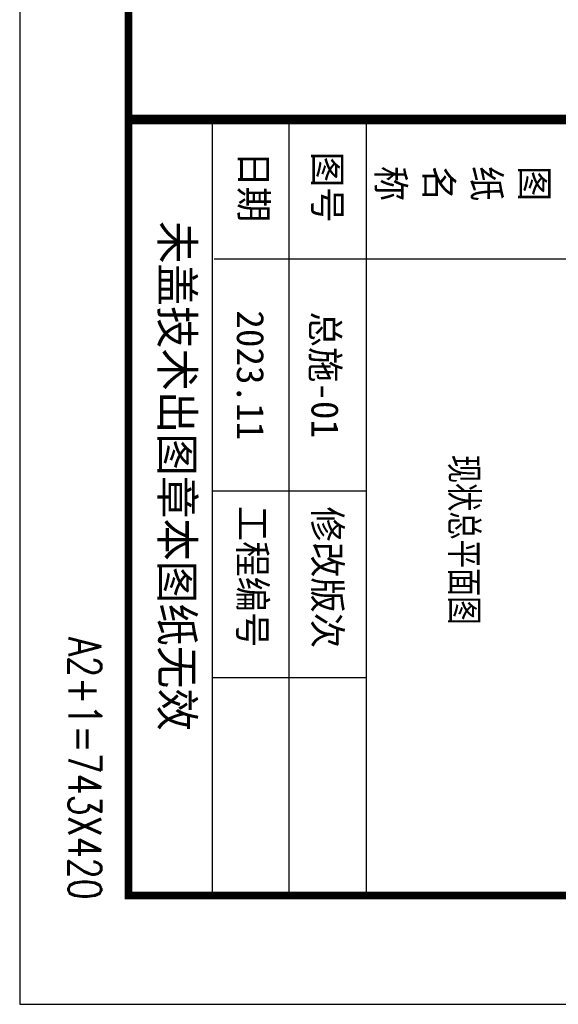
# Model space of a CAD drawing. Extents: x -424536 to -66822, y 139826 to 492209.
# Tile 1 of 69: x -268698 to -257816, y 139826 to 159708. Entities that reach past the tile are written whole.
import ezdxf
from ezdxf.enums import TextEntityAlignment as Align

# ---------------------------------------------------------------- set-up
doc = ezdxf.new("R2010")
doc.units = 0
doc.header["$LTSCALE"] = 1000
doc.header["$MEASUREMENT"] = 0
doc.layers.add('TK', color=3, linetype='Continuous')
doc.layers.add('图框', color=3, linetype='Continuous')
doc.styles.add('ZSRTXT', font='txt.shx', dxfattribs={"width": 0.75, "bigfont": 'zsrtxt.shx'})
doc.styles.add('图框', font='txt', dxfattribs={"width": 0.8})

msp = doc.modelspace()

# ---------------------------------------------------------------- linework, layer by layer
at = {"color": 4, "const_width": 154}
msp.add_lwpolyline([(-178498.4, 142026.2), (-178498.4, 297786.2), (-266498.4, 297786.2), (-266498.4, 142026.2)], close=True, dxfattribs=at)
at = {"layer": '图框', "color": 4}
for p, q in [((-266498.4, 297786.2), (-266498.4, 142026.2)), ((-264812, 157693.6), (-264812, 142026.2)), ((-263257.6, 157693.6), (-263257.6, 142026.2)), ((-261701.2, 157693.6), (-261701.2, 142026.2)), ((-257659.6, 154869.9), (-264770.1, 154869.9)), ((-261701.2, 150187.5), (-264812, 150187.5)), ((-261701.2, 146420.4), (-264812, 146420.4)), ((-266498.4, 142026.2), (-178498.4, 142026.2))]:
    msp.add_line(p, q, dxfattribs=at)
at = {"layer": '图框', "color": 4, "flags": 128}
msp.add_lwpolyline([(-268698.4, 303286.2), (-268698.4, 139826.2), (-176298.4, 139826.2), (-176298.4, 303286.2), (-268698.4, 303286.2)], dxfattribs=at)
at = {"layer": '图框', "color": 4, "const_width": 199.1}
msp.add_lwpolyline([(-178498.4, 157693.6), (-266498.4, 157693.6)], dxfattribs=at)

# ---------------------------------------------------------------- texts
at = {"layer": 'TK', "color": 7, "style": 'ZSRTXT', "width": 0.75}
msp.add_text('A2+1=743X420', height=660, rotation=270, dxfattribs=at).set_placement((-267711.7, 141936.3), align=Align.RIGHT)
at = {"layer": '图框', "color": 4, "style": '图框'}
for s, height, p in [('日期', 550, (-264241.2, 157049)), ('图号', 550, (-262754.4, 157041.8)), ('称', 550, (-261472.7, 156756.2)), ('名', 550, (-260504.8, 156756.2)), ('纸', 550, (-259536.8, 156756.2)), ('图', 550, (-258568.9, 156756.2)), ('未盖技术出图章本图纸无效', 660, (-265846.7, 155644.5)), ('工程编号', 550, (-264267.9, 149893.4)), ('修改版次', 550, (-262754.4, 149877.5))]:
    msp.add_text(s, height=height, rotation=270, dxfattribs=at).set_placement(p)
for tag, text, p in [('2023.11', '2018.01.01', (-264034.8, 152528.7)), ('总施-01', '结施-01', (-262527.4, 152538.1))]:
    msp.add_attdef(tag, text=text, height=550, rotation=270, dxfattribs=at).set_placement(p, align=Align.MIDDLE_CENTER)
at = {"layer": '图框', "color": 4, "style": '图框', "width": 0.8}
msp.add_attdef('现状总平面图', (-259987.5, 150923.9), '这里是图名', height=550, rotation=270, dxfattribs=at)

doc.saveas('drawing.dxf')
